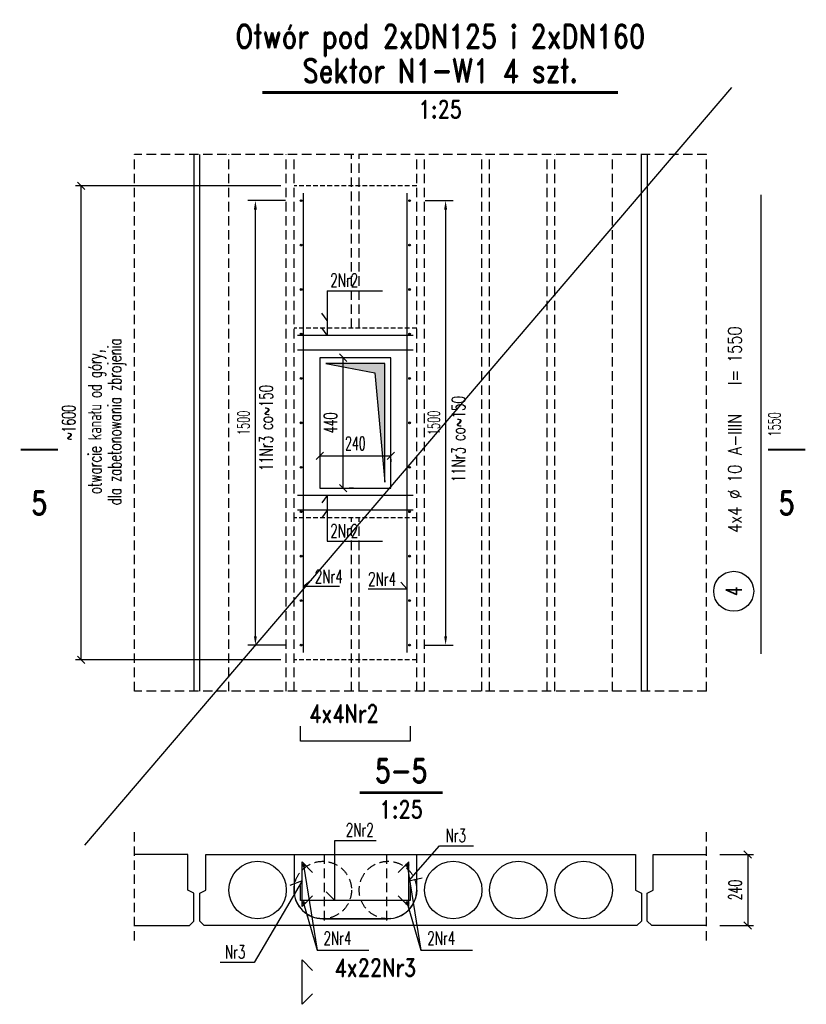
# Model space of a CAD drawing. Header units: millimetres. Extents: x 42034 to 81515, y -12159 to 10238.
# Tile 1 of 14: x 42034 to 44687, y -12159 to -8836. Entities that reach past the tile are written whole.
import ezdxf
from ezdxf.enums import TextEntityAlignment as Align

# ---------------------------------------------------------------- set-up
doc = ezdxf.new("R2010")
doc.units = ezdxf.units.MM
doc.header["$LTSCALE"] = 2.5
doc.linetypes.add('DASHED', pattern=[19.05, 12.7, -6.35])
doc.linetypes.add('DASHED2', pattern=[9.525, 6.35, -3.175])
for name, color, linetype in [('Gruba', 6, 'Continuous'), ('Niewidoczne', 181, 'DASHED'), ('Odnosnik_zbrojenie', 25, 'Continuous'), ('Opis_zbrojenie', 7, 'Continuous'), ('Otwory_projektowane', 3, 'Continuous'), ('Przekroj', 2, 'Continuous'), ('Przerywana', 5, 'DASHED'), ('Stal_przekroj', 1, 'Continuous'), ('Strzemiona', 4, 'Continuous'), ('Tekst', 31, 'Continuous'), ('Widok', 8, 'Continuous'), ('Wyburzenia', 115, 'DASHED2'), ('Wymiary', 86, 'Continuous'), ('wymiary_zbrojenie', 111, 'Continuous'), ('Zbrojenie', 1, 'Continuous')]:
    doc.layers.add(name, color=color, linetype=linetype)
doc.styles.add('Romans', font='romans.shx', dxfattribs={"width": 0.6})
doc.styles.get("Standard").update_dxf_attribs({"font": 'romans.shx', "width": 0.65})
doc.styles.add('style1', font='romand.shx', dxfattribs={"width": 0.8})
doc.dimstyles.new('OP_preta_25', dxfattribs={"dimscale": 10, "dimtxt": 4, "dimasz": 4, "dimexe": 2.5, "dimexo": 5, "dimgap": 1.2, "dimtad": 1, "dimdec": 0, "dimrnd": 5, "dimzin": 9, "dimdsep": 46, "dimtxsty": 'Romans', "dimblk": 'OBLIQUE', "dimcen": 20, "dimdle": 2.5, "dimse1": 1, "dimse2": 1, "dimsd1": 1, "dimsd2": 1, "dimclrt": 31, "dimadec": 0, "dimazin": 0, "dimtfac": 1, "dimtdec": 0, "dimtix": 1, "dimtmove": 1, "dimatfit": 2, "dimldrblk": 'DOT', "dimfxl": 0, "dimtolj": 1, "dimtzin": 0, "dimarcsym": 0})
doc.dimstyles.new('Skala_25', dxfattribs={"dimscale": 10, "dimtxt": 4.5, "dimasz": 2.5, "dimexe": 2, "dimexo": 4.5, "dimgap": 2, "dimtad": 1, "dimdec": 0, "dimdsep": 46, "dimtxsty": 'Romans', "dimblk": 'OBLIQUE', "dimcen": 0.09, "dimclrt": 31, "dimadec": 0, "dimazin": 0, "dimtfac": 1, "dimtdec": 0, "dimtix": 1, "dimtmove": 2, "dimatfit": 3, "dimldrblk": 'DOT', "dimfxl": 1, "dimtolj": 1, "dimtzin": 0, "dimarcsym": 0})
doc.dimstyles.new('Strzemiona_25', dxfattribs={"dimscale": 10, "dimtxt": 4, "dimasz": 3, "dimexe": 2.5, "dimexo": 5, "dimgap": 2, "dimtad": 1, "dimdec": 0, "dimrnd": 5, "dimzin": 9, "dimdsep": 46, "dimtxsty": 'Romans', "dimcen": 20, "dimclrt": 31, "dimadec": 1, "dimazin": 2, "dimtfac": 1, "dimtdec": 0, "dimtix": 1, "dimtmove": 2, "dimatfit": 2, "dimfxl": 1, "dimtolj": 1, "dimtzin": 0, "dimarcsym": 0})

# ---------------------------------------------------------------- blocks, each defined once
blk = doc.blocks.new('_Oblique')
at = {"color": 0, "linetype": 'ByBlock', "lineweight": -2}
blk.add_line((-0.5, -0.5), (0.5, 0.5), dxfattribs=at)
blk = doc.blocks.new('*D75')
at = {"layer": 'Defpoints', "color": 0, "transparency": 16777216}
for p in [(42241.3, -9396.8), (42959, -9396.8), (42959, -10996.8)]:
    blk.add_point(p, dxfattribs=at)
at = {"layer": 'Wymiary', "color": 0, "lineweight": -2, "transparency": 16777216}
for p, q in [((42914, -9396.8), (42221.3, -9396.8)), ((42241.3, -10996.8), (42241.3, -9396.8)), ((42914, -10996.8), (42221.3, -10996.8))]:
    blk.add_line(p, q, dxfattribs=at)
at = {"layer": 'Wymiary', "color": 0, "lineweight": -2, "transparency": 16777216, "xscale": 25, "yscale": 25, "zscale": 25}
for p, rotation in [((42241.3, -9396.8), 90), ((42241.3, -10996.8), 270)]:
    blk.add_blockref('_Oblique', p, dxfattribs=dict(at, rotation=rotation))
at = {"layer": 'Wymiary', "color": 31, "transparency": 16777216, "insert": (42198.8, -10196.8), "char_height": 45, "attachment_point": 5, "rotation": 90, "style": 'Romans'}
blk.add_mtext('\\A1;~1600', dxfattribs=at)
blk = doc.blocks.new('_Dot')
at = {"color": 0, "linetype": 'ByBlock', "lineweight": -2}
blk.add_line((-0.5, 0), (-1, 0), dxfattribs=at)
at = {"color": 0, "linetype": 'ByBlock', "const_width": 0.5}
blk.add_lwpolyline([(-0.25, 0, 1), (0.25, 0, 1)], format="xyb", close=True, dxfattribs=at)
blk = doc.blocks.new('*D77')
at = {"layer": 'Defpoints', "color": 0, "transparency": 16777216}
for p in [(44351, -11653.7), (44351, -11893.7), (44489.7, -11893.7)]:
    blk.add_point(p, dxfattribs=at)
at = {"layer": 'Wymiary', "color": 0, "lineweight": -2, "transparency": 16777216}
for p, q in [((44396, -11653.7), (44509.7, -11653.7)), ((44489.7, -11653.7), (44489.7, -11893.7)), ((44396, -11893.7), (44509.7, -11893.7))]:
    blk.add_line(p, q, dxfattribs=at)
at = {"layer": 'Wymiary', "color": 0, "lineweight": -2, "transparency": 16777216, "xscale": 25, "yscale": 25, "zscale": 25}
for p, rotation in [((44489.7, -11653.7), 90), ((44489.7, -11893.7), 270)]:
    blk.add_blockref('_Oblique', p, dxfattribs=dict(at, rotation=rotation))
at = {"layer": 'Wymiary', "color": 31, "transparency": 16777216, "insert": (44447.2, -11773.7), "char_height": 45, "attachment_point": 5, "rotation": 90, "style": 'Romans'}
blk.add_mtext('\\A1;240', dxfattribs=at)
blk = doc.blocks.new('*D76')
at = {"layer": 'Defpoints', "color": 0, "ltscale": 0.2, "transparency": 16777216}
for p in [(44534.8, -9426.8), (44612.2, -9426.8), (44534.8, -10976.8)]:
    blk.add_point(p, dxfattribs=at)
at = {"layer": 'wymiary_zbrojenie', "color": 31, "ltscale": 0.2, "transparency": 16777216, "insert": (44580.2, -10201.8), "char_height": 40, "attachment_point": 5, "rotation": 90, "style": 'Romans'}
blk.add_mtext('\\A1;1550', dxfattribs=at)
blk = doc.blocks.new('Op_preta')
at = {"color": 7}
blk.add_circle((-30.3, 68.1), 37.5, dxfattribs=at)
at = {"color": 31, "width": 0.8}
for s, p in [('%%c', (143.2, 53.6)), ('l=', (356.2, 53.6))]:
    blk.add_text(s, height=25, dxfattribs=at).set_placement(p)
at = {"color": 31, "width": 0.7}
blk.add_attdef('222', text='', height=30, dxfattribs=at).set_placement((-30.3, 68.1), align=Align.MIDDLE)
at = {"color": 31, "width": 0.8}
blk.add_attdef('222X10', text='', height=25, dxfattribs=at).set_placement((128.3, 53.6), align=Align.RIGHT)
for tag, p in [('25', (172.8, 53.6)), ('RB500W', (225.6, 53.6)), ('1000', (397.8, 53.6))]:
    blk.add_attdef(tag, p, '', height=25, dxfattribs=at)
blk = doc.blocks.new('*D78')
at = {"layer": 'Defpoints', "color": 0, "ltscale": 0.2, "transparency": 16777216}
for p in [(43352, -9446.8), (43352, -10946.8), (43470.5, -10946.8)]:
    blk.add_point(p, dxfattribs=at)
at = {"layer": 'Odnosnik_zbrojenie', "color": 0, "lineweight": -2, "ltscale": 0.2, "transparency": 16777216}
for p, q in [((43402, -9446.8), (43495.5, -9446.8)), ((43470.5, -9476.8), (43470.5, -10916.8)), ((43402, -10946.8), (43495.5, -10946.8))]:
    blk.add_line(p, q, dxfattribs=at)
at = {"layer": 'Odnosnik_zbrojenie', "color": 0, "ltscale": 0.2, "transparency": 16777216}
for points in [[(43465.5, -9476.8), (43475.5, -9476.8), (43470.5, -9446.8)], [(43465.5, -10916.8), (43475.5, -10916.8), (43470.5, -10946.8)]]:
    blk.add_solid(points, dxfattribs=at)
at = {"layer": 'Odnosnik_zbrojenie', "color": 31, "ltscale": 0.2, "transparency": 16777216, "insert": (43430.5, -10196.8), "char_height": 40, "attachment_point": 5, "rotation": 90, "style": 'Romans'}
blk.add_mtext('\\A1;1500', dxfattribs=at)
blk = doc.blocks.new('*D79')
at = {"layer": 'Defpoints', "color": 0, "ltscale": 0.2, "transparency": 16777216}
for p in [(42828.7, -9446.8), (42980, -9446.8), (42980, -10946.8)]:
    blk.add_point(p, dxfattribs=at)
at = {"layer": 'Odnosnik_zbrojenie', "color": 0, "lineweight": -2, "ltscale": 0.2, "transparency": 16777216}
for p, q in [((42930, -9446.8), (42803.7, -9446.8)), ((42828.7, -10916.8), (42828.7, -9476.8)), ((42930, -10946.8), (42803.7, -10946.8))]:
    blk.add_line(p, q, dxfattribs=at)
at = {"layer": 'Odnosnik_zbrojenie', "color": 0, "ltscale": 0.2, "transparency": 16777216}
for points in [[(42823.7, -9476.8), (42833.7, -9476.8), (42828.7, -9446.8)], [(42823.7, -10916.8), (42833.7, -10916.8), (42828.7, -10946.8)]]:
    blk.add_solid(points, dxfattribs=at)
at = {"layer": 'Odnosnik_zbrojenie', "color": 31, "ltscale": 0.2, "transparency": 16777216, "insert": (42788.7, -10196.8), "char_height": 40, "attachment_point": 5, "rotation": 90, "style": 'Romans'}
blk.add_mtext('\\A1;1500', dxfattribs=at)
blk = doc.blocks.new('*D80')
at = {"layer": 'Defpoints', "color": 0, "ltscale": 0.2, "transparency": 16777216}
for p in [(43046, -10274), (43286, -10274), (43286, -10308.4)]:
    blk.add_point(p, dxfattribs=at)
at = {"layer": 'Wymiary', "color": 0, "lineweight": -2, "ltscale": 0.2, "transparency": 16777216}
for p, q in [((43046, -10308.4), (43286, -10308.4)), ((43046, -10319), (43046, -10328.4)), ((43286, -10319), (43286, -10328.4))]:
    blk.add_line(p, q, dxfattribs=at)
at = {"layer": 'Wymiary', "color": 0, "lineweight": -2, "ltscale": 0.2, "transparency": 16777216, "xscale": 25, "yscale": 25, "zscale": 25, "rotation": 180}
blk.add_blockref('_Oblique', (43046, -10308.4), dxfattribs=at)
at = {"layer": 'Wymiary', "color": 0, "lineweight": -2, "ltscale": 0.2, "transparency": 16777216, "xscale": 25, "yscale": 25, "zscale": 25}
blk.add_blockref('_Oblique', (43286, -10308.4), dxfattribs=at)
at = {"layer": 'Wymiary', "color": 31, "ltscale": 0.2, "transparency": 16777216, "insert": (43166, -10265.9), "char_height": 45, "attachment_point": 5, "style": 'Romans'}
blk.add_mtext('\\A1;240', dxfattribs=at)
blk = doc.blocks.new('*D81')
at = {"layer": 'Defpoints', "color": 0, "ltscale": 0.2, "transparency": 16777216}
for p in [(43114.7, -9976.8), (43124.6, -9976.8), (43114.7, -10416.8)]:
    blk.add_point(p, dxfattribs=at)
at = {"layer": 'Wymiary', "color": 0, "lineweight": -2, "ltscale": 0.2, "transparency": 16777216}
for p, q in [((43124.6, -10416.8), (43124.6, -9976.8)), ((43159.7, -9976.8), (43144.6, -9976.8)), ((43159.7, -10416.8), (43144.6, -10416.8))]:
    blk.add_line(p, q, dxfattribs=at)
at = {"layer": 'Wymiary', "color": 0, "lineweight": -2, "ltscale": 0.2, "transparency": 16777216, "xscale": 25, "yscale": 25, "zscale": 25}
for p, rotation in [((43124.6, -9976.8), 90), ((43124.6, -10416.8), 270)]:
    blk.add_blockref('_Oblique', p, dxfattribs=dict(at, rotation=rotation))
at = {"layer": 'Wymiary', "color": 31, "ltscale": 0.2, "transparency": 16777216, "insert": (43082.1, -10196.8), "char_height": 45, "attachment_point": 5, "rotation": 90, "style": 'Romans'}
blk.add_mtext('\\A1;440', dxfattribs=at)

msp = doc.modelspace()

# ---------------------------------------------------------------- hatches: boundary and pattern name
at = {"layer": 'Otwory_projektowane', "lineweight": 25}
h = msp.add_hatch(color=256, dxfattribs=at)
h.dxf.hatch_style = 1
h.paths.add_polyline_path([(43266, -9996.8), (43066, -9996.8), (43231.8, -10028.4), (43266, -10396.8)])
at = {"layer": 'Strzemiona', "ltscale": 0.2}
h = msp.add_hatch(color=256, dxfattribs=at)
h.dxf.hatch_style = 1
h.paths.add_polyline_path([(42986, -9446.8, 1), (42980, -9446.8, 1)])
h = msp.add_hatch(color=256, dxfattribs=at)
h.dxf.hatch_style = 1
h.paths.add_polyline_path([(43352, -9446.8, 1), (43346, -9446.8, 1)])
h = msp.add_hatch(color=256, dxfattribs=at)
h.dxf.hatch_style = 1
h.paths.add_polyline_path([(42986, -9596.8, 1), (42980, -9596.8, 1)])
h = msp.add_hatch(color=256, dxfattribs=at)
h.dxf.hatch_style = 1
h.paths.add_polyline_path([(43352, -9596.8, 1), (43346, -9596.8, 1)])
h = msp.add_hatch(color=256, dxfattribs=at)
h.dxf.hatch_style = 1
h.paths.add_polyline_path([(42986, -9746.8, 1), (42980, -9746.8, 1)])
h = msp.add_hatch(color=256, dxfattribs=at)
h.dxf.hatch_style = 1
h.paths.add_polyline_path([(43352, -9746.8, 1), (43346, -9746.8, 1)])
h = msp.add_hatch(color=256, dxfattribs=at)
h.dxf.hatch_style = 1
h.paths.add_polyline_path([(42986, -9896.8, 1), (42980, -9896.8, 1)])
h = msp.add_hatch(color=256, dxfattribs=at)
h.dxf.hatch_style = 1
h.paths.add_polyline_path([(43352, -9896.8, 1), (43346, -9896.8, 1)])
h = msp.add_hatch(color=256, dxfattribs=at)
h.dxf.hatch_style = 1
h.paths.add_polyline_path([(42986, -10046.8, 1), (42980, -10046.8, 1)])
h = msp.add_hatch(color=256, dxfattribs=at)
h.dxf.hatch_style = 1
h.paths.add_polyline_path([(43352, -10046.8, 1), (43346, -10046.8, 1)])
h = msp.add_hatch(color=256, dxfattribs=at)
h.dxf.hatch_style = 1
h.paths.add_polyline_path([(42986, -10196.8, 1), (42980, -10196.8, 1)])
h = msp.add_hatch(color=256, dxfattribs=at)
h.dxf.hatch_style = 1
h.paths.add_polyline_path([(43352, -10196.8, 1), (43346, -10196.8, 1)])
h = msp.add_hatch(color=256, dxfattribs=at)
h.dxf.hatch_style = 1
h.paths.add_polyline_path([(42986, -10346.8, 1), (42980, -10346.8, 1)])
h = msp.add_hatch(color=256, dxfattribs=at)
h.dxf.hatch_style = 1
h.paths.add_polyline_path([(43352, -10346.8, 1), (43346, -10346.8, 1)])
h = msp.add_hatch(color=256, dxfattribs=at)
h.dxf.hatch_style = 1
h.paths.add_polyline_path([(42986, -10496.8, 1), (42980, -10496.8, 1)])
h = msp.add_hatch(color=256, dxfattribs=at)
h.dxf.hatch_style = 1
h.paths.add_polyline_path([(43352, -10496.8, 1), (43346, -10496.8, 1)])
h = msp.add_hatch(color=256, dxfattribs=at)
h.dxf.hatch_style = 1
h.paths.add_polyline_path([(42986, -10646.8, 1), (42980, -10646.8, 1)])
h = msp.add_hatch(color=256, dxfattribs=at)
h.dxf.hatch_style = 1
h.paths.add_polyline_path([(43352, -10646.8, 1), (43346, -10646.8, 1)])
h = msp.add_hatch(color=256, dxfattribs=at)
h.dxf.hatch_style = 1
h.paths.add_polyline_path([(42986, -10796.8, 1), (42980, -10796.8, 1)])
h = msp.add_hatch(color=256, dxfattribs=at)
h.dxf.hatch_style = 1
h.paths.add_polyline_path([(43352, -10796.8, 1), (43346, -10796.8, 1)])
h = msp.add_hatch(color=256, dxfattribs=at)
h.dxf.hatch_style = 1
h.paths.add_polyline_path([(42986, -10946.8, 1), (42980, -10946.8, 1)])
h = msp.add_hatch(color=256, dxfattribs=at)
h.dxf.hatch_style = 1
h.paths.add_polyline_path([(43352, -10946.8, 1), (43346, -10946.8, 1)])
at = {"layer": 'Zbrojenie'}
h = msp.add_hatch(color=256, dxfattribs=at)
h.dxf.hatch_style = 1
h.paths.add_polyline_path([(42996, -11689.7, 1), (42986, -11689.7, 1)])
h = msp.add_hatch(color=256, dxfattribs=at)
h.dxf.hatch_style = 1
h.paths.add_polyline_path([(43336, -11689.7, -1), (43346, -11689.7, -1)])
h = msp.add_hatch(color=256, dxfattribs=at)
h.dxf.hatch_style = 1
h.paths.add_polyline_path([(42996, -11817.7, 1), (42986, -11817.7, 1)])
h = msp.add_hatch(color=256, dxfattribs=at)
h.dxf.hatch_style = 1
h.paths.add_polyline_path([(43336, -11817.7, -1), (43346, -11817.7, -1)])

# ---------------------------------------------------------------- linework, layer by layer
at = {"layer": 'Gruba'}
for points, const_width in [([(42852.6, -9081.8), (44052.6, -9081.8)], 10), ([(42037.3, -10287.4), (42162.3, -10287.4)], 7.5), ([(44558.7, -10287.4), (44683.7, -10287.4)], 7.5), ([(43180.7, -11445), (43460.7, -11445)], 10)]:
    msp.add_lwpolyline(points, dxfattribs=dict(at, const_width=const_width))
at = {"layer": 'Niewidoczne'}
for p, q in [((42739, -11102.3), (42739, -9291.2)), ((42933, -11102.3), (42933, -9291.2)), ((42959, -11102.3), (42959, -9291.2)), ((43153, -9876.8), (43153, -9291.2)), ((43179, -9876.8), (43179, -9291.2)), ((43373, -11102.3), (43373, -9291.2)), ((43399, -11102.3), (43399, -9291.2)), ((43593, -11102.3), (43593, -9291.2)), ((43619, -11102.3), (43619, -9291.2)), ((43813, -11102.3), (43813, -9291.2)), ((43839, -11102.3), (43839, -9291.2)), ((44033, -11102.3), (44033, -9291.2)), ((43153, -11102.3), (43153, -10516.8)), ((43179, -11102.3), (43179, -10516.8)), ((43061, -11653.7), (43061, -11893.7)), ((43271, -11653.7), (43271, -11893.7))]:
    msp.add_line(p, q, dxfattribs=at)
for centre in [(43056, -11773.7), (43276, -11773.7)]:
    msp.add_circle(centre, 97, dxfattribs=at)
at = {"layer": 'Odnosnik_zbrojenie', "ltscale": 0.2}
for p, q in [((43071.4, -9750.7), (43257.2, -9750.7)), ((43071.4, -9750.7), (43071.4, -9901.2)), ((43071.4, -9851.2), (43052.6, -9826.1)), ((43071.4, -9901.2), (43052.6, -9876.1)), ((43071.4, -10441.8), (43052.6, -10466.9)), ((43071.4, -10441.8), (43071.4, -10596.4)), ((43071.4, -10491.8), (43052.6, -10516.9)), ((43071.4, -10596.4), (43257.2, -10596.4)), ((42991, -10748), (43017.9, -10726.4)), ((43341, -10758.1), (43319.9, -10734.3)), ((42991, -10748), (43112.4, -10748)), ((43341, -10758.1), (43209.6, -10758.1))]:
    msp.add_line(p, q, dxfattribs=at)
at = {"layer": 'Odnosnik_zbrojenie'}
for p, q in [((43096.8, -11808.6), (43096.8, -11606.3)), ((43096.8, -11606.3), (43236.1, -11606.3)), ((43346, -11742.9), (43449.6, -11624.7)), ((43449.6, -11624.7), (43564.2, -11624.7)), ((42991, -11689.7), (43037, -11976.2)), ((43341, -11689.7), (43387, -11976.2)), ((42986, -11742.9), (42824.6, -12018)), ((42986, -11742.9), (42944.7, -11757.9)), ((43346, -11742.9), (43391.4, -11732.8)), ((43096.8, -11808.6), (43067, -11779.7)), ((42991, -11817.7), (43037, -11976.2)), ((43341, -11817.7), (43387, -11976.2)), ((43037, -11976.2), (43211.3, -11976.2)), ((43387, -11976.2), (43561.3, -11976.2)), ((42824.6, -12018), (42710.1, -12018))]:
    msp.add_line(p, q, dxfattribs=at)
at = {"layer": 'Otwory_projektowane', "lineweight": 25}
for points in [[(43286, -10416.8), (43286, -9976.8), (43046, -9976.8), (43046, -10416.8)], [(43266, -10396.8), (43266, -9996.8), (43066, -9996.8), (43231.8, -10028.4)]]:
    msp.add_lwpolyline(points, close=True, dxfattribs=at)
at = {"layer": 'Przekroj'}
for points in [[(42601, -11653.7), (42421, -11653.7)], [(42421, -11893.7), (42606, -11893.7), (42621, -11878.7), (42621, -11783.7), (42601, -11773.7), (42601, -11653.7)], [(42661, -11653.7), (44111, -11653.7), (44111, -11773.7), (44131, -11783.7), (44131, -11878.7), (44116, -11893.7), (42656, -11893.7), (42641, -11878.7), (42641, -11783.7), (42661, -11773.7), (42661, -11653.7)], [(44351, -11893.7), (44166, -11893.7), (44151, -11878.7), (44151, -11783.7), (44171, -11773.7), (44171, -11653.7)], [(44171, -11653.7), (44351, -11653.7)]]:
    msp.add_lwpolyline(points, dxfattribs=at)
at = {"layer": 'Przekroj', "ltscale": 0.2}
msp.add_lwpolyline([(42959, -11653.7), (42959, -11773.7, 0.414214), (43056, -11870.7), (43276, -11870.7, 0.414214), (43373, -11773.7), (43373, -11653.7)], format="xyb", dxfattribs=at)
at = {"layer": 'Przekroj'}
for centre in [(42836, -11773.7), (43496, -11773.7), (43716, -11773.7), (43936, -11773.7)]:
    msp.add_circle(centre, 97, dxfattribs=at)
at = {"layer": 'Przerywana'}
for p, q in [((42421, -11102.3), (42421, -9291.2)), ((44351, -9291.2), (42421, -9291.2)), ((44351, -11102.3), (44351, -9291.2)), ((44351, -11102.3), (42421, -11102.3)), ((42421, -11943.7), (42421, -11563.7)), ((44351, -11943.7), (44351, -11563.7))]:
    msp.add_line(p, q, dxfattribs=at)
at = {"layer": 'Stal_przekroj', "ltscale": 0.2}
msp.add_line((44435.5, -9064.7), (42251.6, -11622.4), dxfattribs=at)
at = {"layer": 'Strzemiona'}
for points in [[(43021.4, -11793.3), (42986, -11828.7), (42986, -11678.7), (43021.4, -11714)], [(43310.7, -11793.3), (43346, -11828.7), (43346, -11678.7), (43310.7, -11714)]]:
    msp.add_lwpolyline(points, dxfattribs=at)
at = {"layer": 'Strzemiona', "ltscale": 0.2}
for centre in [(42983, -9446.8), (43349, -9446.8), (42983, -9596.8), (43349, -9596.8), (42983, -9746.8), (43349, -9746.8), (42983, -9896.8), (43349, -9896.8), (42983, -10046.8), (43349, -10046.8), (42983, -10196.8), (43349, -10196.8), (42983, -10346.8), (43349, -10346.8), (42983, -10496.8), (43349, -10496.8), (42983, -10646.8), (43349, -10646.8), (42983, -10796.8), (43349, -10796.8), (42983, -10946.8), (43349, -10946.8)]:
    msp.add_circle(centre, 3, dxfattribs=at)
at = {"layer": 'Widok'}
for p, q in [((42621, -9291.2), (42621, -11102.3)), ((42641, -11102.3), (42641, -9291.2)), ((44131, -11102.3), (44131, -9291.2)), ((44151, -9291.2), (44151, -11102.3))]:
    msp.add_line(p, q, dxfattribs=at)
at = {"layer": 'Wyburzenia'}
for p, q in [((43373, -9396.8), (42959, -9396.8)), ((43373, -9876.8), (42959, -9876.8)), ((43373, -10516.8), (42959, -10516.8)), ((43373, -10996.8), (42959, -10996.8))]:
    msp.add_line(p, q, dxfattribs=at)
at = {"layer": 'Wymiary', "ltscale": 0.2}
msp.add_line((43276, -11870.7), (43056, -11870.7), dxfattribs=at)
at = {"layer": 'Zbrojenie'}
for points in [[(42991, -10971.8), (42991, -9421.8)], [(43341, -10971.8), (43341, -9421.8)], [(44534.8, -10976.8), (44534.8, -9426.8)], [(43361, -9901.8), (42971, -9901.8)], [(43361, -9951.8), (42971, -9951.8)], [(43361, -10441.8), (42971, -10441.8)], [(43361, -10491.8), (42971, -10491.8)]]:
    msp.add_lwpolyline(points, dxfattribs=at)
at = {"layer": 'Zbrojenie', "ltscale": 0.2}
for points in [[(43351, -11220.9), (43351, -11270.9), (42981, -11270.9), (42981, -11220.9)], [(43351, -11758.6), (43351, -11808.6), (42981, -11808.6), (42981, -11758.6)], [(43021.4, -12124), (42986, -12159.3), (42986, -12009.3), (43021.4, -12044.7)]]:
    msp.add_lwpolyline(points, dxfattribs=at)
at = {"layer": 'Zbrojenie'}
for centre in [(42991, -11689.7), (43341, -11689.7), (42991, -11817.7), (43341, -11817.7)]:
    msp.add_circle(centre, 5, dxfattribs=at)

# ---------------------------------------------------------------- block references
at = {"layer": 'Opis_zbrojenie', "ltscale": 0.2, "xscale": 1.8, "yscale": 1.8, "zscale": 1.8, "rotation": 90}
msp.add_blockref('Op_preta', (44565.1, -10710.7), dxfattribs=at).add_auto_attribs({'222X10': '4x4', '222': '4', 'RB500W': 'A-IIIN', '25': '10', '1000': '1550'})

# ---------------------------------------------------------------- texts
at = {"layer": 'Gruba', "style": 'style1', "width": 0.8}
for s, p in [('Otwór pod 2xDN125 i 2xDN160', (43452.6, -8956.2)), ('Sektor N1-W1 4 szt.', (43452.6, -9072.2)), ('5-5', (43320.7, -11435.3))]:
    msp.add_text(s, height=80, dxfattribs=at).set_placement(p, align=Align.BOTTOM_CENTER)
for s, height, p in [('1:25', 60, (43452.6, -9108.5)), ('5', 80, (42099.8, -10427.4)), ('5', 80, (44621.2, -10427.4)), ('1:25', 60, (43320.7, -11471.6))]:
    msp.add_text(s, height=height, dxfattribs=at).set_placement(p, align=Align.TOP_CENTER)
at = {"layer": 'Odnosnik_zbrojenie', "ltscale": 0.2, "width": 0.65}
for s, p in [('2Nr2', (43081.4, -9737.9)), ('2Nr2', (43081.4, -10583.6)), ('2Nr4', (43029.2, -10738)), ('2Nr4', (43209.1, -10746.4))]:
    msp.add_text(s, height=45, dxfattribs=at).set_placement(p)
for p in [(42887.7, -10359.5), (43536.1, -10397.1)]:
    msp.add_text('11Nr3 co~150', height=45, rotation=90, dxfattribs=at).set_placement(p)
at = {"layer": 'Odnosnik_zbrojenie', "width": 0.65}
for s, p in [('2Nr2', (43133.8, -11593.2)), ('Nr3', (43470.3, -11611.8)), ('2Nr4', (43058.6, -11958.6)), ('2Nr4', (43408.6, -11958.6)), ('Nr3', (42726, -12005.1))]:
    msp.add_text(s, height=45, dxfattribs=at).set_placement(p)
at = {"layer": 'Opis_zbrojenie', "ltscale": 0.2, "style": 'style1', "width": 0.8}
for s, p in [('4x4Nr2', (43009.9, -11207.8)), ('4x22Nr3', (43095.6, -12065.5))]:
    msp.add_text(s, height=60, dxfattribs=at).set_placement(p)
at = {"layer": 'Tekst', "width": 0.65}
for s, p in [('dla zabetonowania zbrojenia', (42376.4, -10193)), ('otwarcie kanału od góry,', (42309.3, -10193))]:
    msp.add_text(s, height=45, rotation=90, dxfattribs=at).set_placement(p, align=Align.CENTER)

# ---------------------------------------------------------------- dimensions: what is measured, and where the dimension line sits
at = {"layer": 'Odnosnik_zbrojenie', "ltscale": 0.2}
for base, p1, p2, picture, middle in [((42828.7, -9446.8), (42980, -10946.8), (42980, -9446.8), '*D79', (42788.7, -10196.8)), ((43470.5, -10946.8), (43352, -9446.8), (43352, -10946.8), '*D78', (43430.5, -10196.8))]:
    dim = msp.add_linear_dim(base=base, p1=p1, p2=p2, angle=90, dimstyle='Strzemiona_25', dxfattribs=at)
    dim.commit()
    dim.dimension.update_dxf_attribs({"geometry": picture, "text_midpoint": middle})
at = {"layer": 'Wymiary'}
dim = msp.add_linear_dim(base=(42241.3, -9396.8), p1=(42959, -10996.8), p2=(42959, -9396.8), angle=270, text='~<>', dimstyle='Skala_25', dxfattribs=at)
dim.commit()
dim.dimension.update_dxf_attribs({"geometry": '*D75', "text_midpoint": (42198.8, -10196.8)})
at = {"layer": 'Wymiary', "ltscale": 0.2}
dim = msp.add_linear_dim(base=(43124.6, -9976.8), p1=(43114.7, -10416.8), p2=(43114.7, -9976.8), angle=90, dimstyle='Skala_25', dxfattribs=at)
dim.commit()
dim.dimension.update_dxf_attribs({"geometry": '*D81', "text_midpoint": (43082.1, -10196.8)})
dim = msp.add_linear_dim(base=(43286, -10308.4), p1=(43046, -10274), p2=(43286, -10274), dimstyle='Skala_25', dxfattribs=at)
dim.commit()
dim.dimension.update_dxf_attribs({"geometry": '*D80', "text_midpoint": (43166, -10265.9)})
at = {"layer": 'Wymiary'}
dim = msp.add_linear_dim(base=(44489.7, -11893.7), p1=(44351, -11653.7), p2=(44351, -11893.7), angle=90, dimstyle='Skala_25', dxfattribs=at)
dim.commit()
dim.dimension.update_dxf_attribs({"geometry": '*D77', "text_midpoint": (44447.2, -11773.7)})
at = {"layer": 'wymiary_zbrojenie', "ltscale": 0.2}
dim = msp.add_linear_dim(base=(44612.2, -9426.8), p1=(44534.8, -10976.8), p2=(44534.8, -9426.8), angle=90, dimstyle='OP_preta_25', dxfattribs=at)
dim.commit()
dim.dimension.update_dxf_attribs({"geometry": '*D76', "text_midpoint": (44580.2, -10201.8)})

doc.saveas('drawing.dxf')
